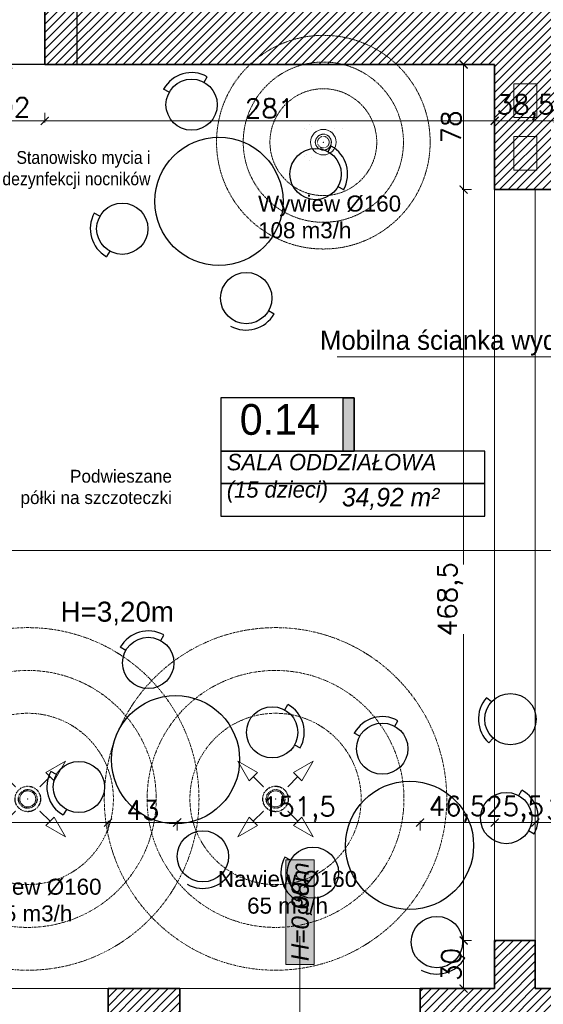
# Model space of a CAD drawing. Header units: millimetres. Extents: x -740 to 33545, y -26688 to 22494.
# Tile 137 of 256: x 10878 to 11205, y 9773 to 10387. Entities that reach past the tile are written whole.
import ezdxf
from ezdxf.lldxf.tags import DXFTag

# ---------------------------------------------------------------- set-up
doc = ezdxf.new("R2010")
doc.units = ezdxf.units.MM
doc.header["$MEASUREMENT"] = 0
for name, pattern in [('CENTERX2', [101.6, 63.5, -12.7, 12.7, -12.7]), ('DASHDOT', [1, 0.5, -0.25, 0, -0.25]), ('DIVIDE2', [0.625, 0.25, -0.125, 0, -0.125, 0, -0.125])]:
    doc.linetypes.add(name, pattern=pattern)
doc.layers.get('Defpoints').update_dxf_attribs({"color": 252})
for name, color, linetype, lineweight in [('## went', 20, 'DIVIDE2', 15), ('_IS_Nawiew', 5, 'Continuous', 20), ('_IS_Wywiew', 1, 'Continuous', 20), ('A_istniejące ściany', 252, 'Continuous', 35), ('A_l.przerywana', 252, 'ICAD_ISO03W100', 9), ('A_opisy', 252, 'Continuous', 15), ('l.przerywana', 252, 'ICAD_ISO03W100', 5), ('l.wypełnien', 252, 'Continuous', 5), ('Nowe_820-G Rysunki Obrazki_Nr_pióra__1', 252, 'Continuous', 13), ('wymiarowanie', 252, 'Continuous', 9)]:
    doc.layers.add(name, color=color, linetype=linetype, lineweight=lineweight)
doc.layers.add('## went NIEWID', color=51, linetype='DASHDOT', lineweight=15, plot=False)
for name, color, linetype in [('_I_EKO_PODKLAD 3', 252, 'Continuous'), ('_IS_EKO_Opis_Wentylacja', 7, 'CENTERX2'), ('NAWIEW', 5, 'Continuous'), ('tabelki opis', 252, 'Continuous'), ('WYWIEW', 252, 'Continuous')]:
    doc.layers.add(name, color=color, linetype=linetype)
doc.styles.add('Arial', font='arial.ttf')
doc.styles.add('ARIALL', font='GOTHIC.TTF', dxfattribs={"height": 40})
doc.styles.add('ROMANS', font='romans')
doc.styles.add('styl2', font='simplex.shx')
doc.styles.add('STYL_AUTOMATYCZNY_6', font='arial.ttf', dxfattribs={"width": 0.9924})
tags = doc.linetypes.add('ICAD_ISO03W100', pattern=[30, 12, -18]).pattern_tags.tags
tags[6:7] = [DXFTag(74, 4), DXFTag(75, 0), DXFTag(340, '0'), DXFTag(46, 1.0), DXFTag(50, 0.0), DXFTag(44, 0.0), DXFTag(45, 0.0)]
tags[4:5] = [DXFTag(74, 4), DXFTag(75, 0), DXFTag(340, '0'), DXFTag(46, 1.0), DXFTag(50, 0.0), DXFTag(44, 0.0), DXFTag(45, 0.0)]
doc.dimstyles.new('Skala 1-50', dxfattribs={"dimtxt": 12, "dimasz": 5, "dimexe": 1, "dimexo": 1, "dimgap": 1.5, "dimtad": 1, "dimdec": 1, "dimrnd": 0.5, "dimtxsty": 'styl2', "dimblk": 'ARCHTICK', "dimcen": 5, "dimadec": 0, "dimazin": 0, "dimtfac": 1, "dimtdec": 1, "dimtmove": 1, "dimatfit": 3, "dimldrblk": 'ARCHTICK', "dimfxl": 0, "dimlwd": -1, "dimlwe": -1, "dimarcsym": 0})

# ---------------------------------------------------------------- blocks, each defined once
blk = doc.blocks.new('_ArchTick')
at = {"color": 0, "linetype": 'ByBlock', "const_width": 0.15}
blk.add_lwpolyline([(-0.5, -0.5), (0.5, 0.5)], dxfattribs=at)
blk = doc.blocks.new('*D526')
at = {"layer": 'Defpoints', "color": 0}
for p in [(11174.51, 10281.34), (11155.14, 9812.76), (11174.51, 9812.76)]:
    blk.add_point(p, dxfattribs=at)
at = {"layer": 'wymiarowanie', "color": 0}
for p, q in [((11160.14, 10281.34), (11154.14, 10281.34)), ((11155.14, 10281.34), (11155.14, 10047.41)), ((11155.14, 9812.76), (11155.14, 10003.94)), ((11160.14, 9812.76), (11154.14, 9812.76))]:
    blk.add_line(p, q, dxfattribs=at)
at = {"layer": 'wymiarowanie', "color": 0, "xscale": 5, "yscale": 5, "zscale": 5}
for p, rotation in [((11155.14, 10281.34), 90), ((11155.14, 9812.76), 270)]:
    blk.add_blockref('_ArchTick', p, dxfattribs=dict(at, rotation=rotation))
at = {"layer": 'wymiarowanie', "color": 0, "insert": (11146.79, 10025.67), "char_height": 12, "attachment_point": 5, "rotation": 90, "style": 'styl2'}
blk.add_mtext('468,5', dxfattribs=at)
blk = doc.blocks.new('*D1186')
at = {"layer": 'Defpoints', "color": 0}
for p in [(11839.15, 10110.74), (10781.66, 10085.81), (11839.15, 10055.97)]:
    blk.add_point(p, dxfattribs=at)
at = {"layer": 'wymiarowanie', "color": 0}
for p, q in [((10781.66, 10060.97), (10781.66, 10054.97)), ((11839.15, 10060.97), (11839.15, 10054.97)), ((10781.66, 10055.97), (11839.15, 10055.97))]:
    blk.add_line(p, q, dxfattribs=at)
at = {"layer": 'wymiarowanie', "color": 0, "xscale": 5, "yscale": 5, "zscale": 5, "rotation": 180}
blk.add_blockref('_ArchTick', (10781.66, 10055.97), dxfattribs=at)
at = {"layer": 'wymiarowanie', "color": 0, "xscale": 5, "yscale": 5, "zscale": 5}
blk.add_blockref('_ArchTick', (11839.15, 10055.97), dxfattribs=at)
at = {"layer": 'wymiarowanie', "color": 0, "insert": (11310.4, 10064.32), "char_height": 12, "attachment_point": 5, "style": 'styl2'}
blk.add_mtext('1057,5', dxfattribs=at)
blk = doc.blocks.new('*D1206')
at = {"layer": 'Defpoints', "color": 0}
for p in [(10905.17, 10402.52), (10870.91, 10359.34), (10892.66, 10359.34)]:
    blk.add_point(p, dxfattribs=at)
at = {"layer": 'wymiarowanie', "color": 0}
for p, q in [((10875.91, 10402.52), (10869.91, 10402.52)), ((10870.91, 10402.52), (10870.91, 10359.34)), ((10875.91, 10359.34), (10869.91, 10359.34))]:
    blk.add_line(p, q, dxfattribs=at)
at = {"layer": 'wymiarowanie', "color": 0, "xscale": 5, "yscale": 5, "zscale": 5}
for p, rotation in [((10870.91, 10402.52), 90), ((10870.91, 10359.34), 270)]:
    blk.add_blockref('_ArchTick', p, dxfattribs=dict(at, rotation=rotation))
at = {"layer": 'wymiarowanie', "color": 0, "insert": (10863.11, 10380.93), "char_height": 12, "attachment_point": 5, "rotation": 90, "style": 'styl2'}
blk.add_mtext('43', dxfattribs=at)
blk = doc.blocks.new('*D2210')
at = {"layer": 'Defpoints', "color": 0}
for p in [(11155.14, 10359.34), (11174.51, 10359.34), (11174.51, 10281.34)]:
    blk.add_point(p, dxfattribs=at)
at = {"layer": 'wymiarowanie', "color": 0}
for p, q in [((11160.14, 10359.34), (11154.14, 10359.34)), ((11155.14, 10281.34), (11155.14, 10359.34)), ((11160.14, 10281.34), (11154.14, 10281.34))]:
    blk.add_line(p, q, dxfattribs=at)
at = {"layer": 'wymiarowanie', "color": 0, "xscale": 5, "yscale": 5, "zscale": 5}
for p, rotation in [((11155.14, 10359.34), 90), ((11155.14, 10281.34), 270)]:
    blk.add_blockref('_ArchTick', p, dxfattribs=dict(at, rotation=rotation))
at = {"layer": 'wymiarowanie', "color": 0, "insert": (11147.34, 10320.34), "char_height": 12, "attachment_point": 5, "rotation": 90, "style": 'styl2'}
blk.add_mtext('78', dxfattribs=at)
blk = doc.blocks.new('*D2211')
at = {"layer": 'Defpoints', "color": 0}
for p in [(11176.88, 9812.76), (11155.14, 9782.76), (11174.51, 9782.76)]:
    blk.add_point(p, dxfattribs=at)
at = {"layer": 'wymiarowanie', "color": 0}
for p, q in [((11160.14, 9812.76), (11154.14, 9812.76)), ((11155.14, 9812.76), (11155.14, 9782.76)), ((11160.14, 9782.76), (11154.14, 9782.76))]:
    blk.add_line(p, q, dxfattribs=at)
at = {"layer": 'wymiarowanie', "color": 0, "xscale": 5, "yscale": 5, "zscale": 5}
for p, rotation in [((11155.14, 9812.76), 90), ((11155.14, 9782.76), 270)]:
    blk.add_blockref('_ArchTick', p, dxfattribs=dict(at, rotation=rotation))
at = {"layer": 'wymiarowanie', "color": 0, "insert": (11147.34, 9797.76), "char_height": 12, "attachment_point": 5, "rotation": 90, "style": 'styl2'}
blk.add_mtext('30', dxfattribs=at)
blk = doc.blocks.new('*D2639')
at = {"layer": 'Defpoints', "color": 0}
for p in [(10791.66, 10359.34), (10893.66, 10359.34), (10893.66, 10324.14)]:
    blk.add_point(p, dxfattribs=at)
at = {"layer": 'wymiarowanie', "color": 0}
for p, q in [((10791.66, 10329.14), (10791.66, 10323.14)), ((10893.66, 10329.14), (10893.66, 10323.14)), ((10791.66, 10324.14), (10893.66, 10324.14))]:
    blk.add_line(p, q, dxfattribs=at)
at = {"layer": 'wymiarowanie', "color": 0, "xscale": 5, "yscale": 5, "zscale": 5, "rotation": 180}
blk.add_blockref('_ArchTick', (10791.66, 10324.14), dxfattribs=at)
at = {"layer": 'wymiarowanie', "color": 0, "xscale": 5, "yscale": 5, "zscale": 5}
blk.add_blockref('_ArchTick', (10893.66, 10324.14), dxfattribs=at)
at = {"layer": 'wymiarowanie', "color": 0, "insert": (10869.26, 10332.62), "char_height": 12, "attachment_point": 5, "style": 'styl2'}
blk.add_mtext('102', dxfattribs=at)
blk = doc.blocks.new('*D2640')
at = {"layer": 'Defpoints', "color": 0}
for p in [(10893.66, 10359.34), (11174.51, 10359.34), (11174.51, 10324.14)]:
    blk.add_point(p, dxfattribs=at)
at = {"layer": 'wymiarowanie', "color": 0}
for p, q in [((10893.66, 10329.14), (10893.66, 10323.14)), ((11174.51, 10329.14), (11174.51, 10323.14)), ((10893.66, 10324.14), (11174.51, 10324.14))]:
    blk.add_line(p, q, dxfattribs=at)
at = {"layer": 'wymiarowanie', "color": 0, "xscale": 5, "yscale": 5, "zscale": 5, "rotation": 180}
blk.add_blockref('_ArchTick', (10893.66, 10324.14), dxfattribs=at)
at = {"layer": 'wymiarowanie', "color": 0, "xscale": 5, "yscale": 5, "zscale": 5}
blk.add_blockref('_ArchTick', (11174.51, 10324.14), dxfattribs=at)
at = {"layer": 'wymiarowanie', "color": 0, "insert": (11034.09, 10331.94), "char_height": 12, "attachment_point": 5, "style": 'styl2'}
blk.add_mtext('281', dxfattribs=at)
blk = doc.blocks.new('*D2641')
at = {"layer": 'Defpoints', "color": 0}
for p in [(11174.51, 10359.34), (11212.91, 10359.34), (11212.91, 10324.14)]:
    blk.add_point(p, dxfattribs=at)
at = {"layer": 'wymiarowanie', "color": 0}
for p, q in [((11174.51, 10329.14), (11174.51, 10323.14)), ((11212.91, 10329.14), (11212.91, 10323.14)), ((11174.51, 10324.14), (11212.91, 10324.14))]:
    blk.add_line(p, q, dxfattribs=at)
at = {"layer": 'wymiarowanie', "color": 0, "xscale": 5, "yscale": 5, "zscale": 5, "rotation": 180}
blk.add_blockref('_ArchTick', (11174.51, 10324.14), dxfattribs=at)
at = {"layer": 'wymiarowanie', "color": 0, "xscale": 5, "yscale": 5, "zscale": 5}
blk.add_blockref('_ArchTick', (11212.91, 10324.14), dxfattribs=at)
at = {"layer": 'wymiarowanie', "color": 0, "insert": (11193.71, 10332.49), "char_height": 12, "attachment_point": 5, "style": 'styl2'}
blk.add_mtext('38,5', dxfattribs=at)
blk = doc.blocks.new('*D2779')
at = {"layer": 'Defpoints', "color": 0}
for p in [(10933.28, 9886.31), (10783.28, 9782.76), (10933.28, 9782.76)]:
    blk.add_point(p, dxfattribs=at)
at = {"layer": 'wymiarowanie', "color": 0}
for p, q in [((10783.28, 9881.31), (10783.28, 9887.31)), ((10783.28, 9886.31), (10933.28, 9886.31)), ((10933.28, 9881.31), (10933.28, 9887.31))]:
    blk.add_line(p, q, dxfattribs=at)
at = {"layer": 'wymiarowanie', "color": 0, "xscale": 5, "yscale": 5, "zscale": 5, "rotation": 180}
blk.add_blockref('_ArchTick', (10783.28, 9886.31), dxfattribs=at)
at = {"layer": 'wymiarowanie', "color": 0, "xscale": 5, "yscale": 5, "zscale": 5}
blk.add_blockref('_ArchTick', (10933.28, 9886.31), dxfattribs=at)
at = {"layer": 'wymiarowanie', "color": 0, "insert": (10858.28, 9894.11), "char_height": 12, "attachment_point": 5, "style": 'styl2'}
blk.add_mtext('150', dxfattribs=at)
blk = doc.blocks.new('*D2780')
at = {"layer": 'Defpoints', "color": 0}
for p in [(11128.02, 9886.31), (10976.39, 9782.76), (11128.02, 9782.76)]:
    blk.add_point(p, dxfattribs=at)
at = {"layer": 'wymiarowanie', "color": 0}
for p, q in [((10976.39, 9881.31), (10976.39, 9887.31)), ((10976.39, 9886.31), (11128.02, 9886.31)), ((11128.02, 9881.31), (11128.02, 9887.31))]:
    blk.add_line(p, q, dxfattribs=at)
at = {"layer": 'wymiarowanie', "color": 0, "xscale": 5, "yscale": 5, "zscale": 5, "rotation": 180}
blk.add_blockref('_ArchTick', (10976.39, 9886.31), dxfattribs=at)
at = {"layer": 'wymiarowanie', "color": 0, "xscale": 5, "yscale": 5, "zscale": 5}
blk.add_blockref('_ArchTick', (11128.02, 9886.31), dxfattribs=at)
at = {"layer": 'wymiarowanie', "color": 0, "insert": (11052.2, 9894.51), "char_height": 12, "attachment_point": 5, "style": 'styl2'}
blk.add_mtext('151,5', dxfattribs=at)
blk = doc.blocks.new('*D2781')
at = {"layer": 'Defpoints', "color": 0}
for p in [(10976.39, 9886.31), (10933.28, 9782.76), (10976.39, 9782.76)]:
    blk.add_point(p, dxfattribs=at)
at = {"layer": 'wymiarowanie', "color": 0}
for p, q in [((10933.28, 9881.31), (10933.28, 9887.31)), ((10933.28, 9886.31), (10976.39, 9886.31)), ((10976.39, 9881.31), (10976.39, 9887.31))]:
    blk.add_line(p, q, dxfattribs=at)
at = {"layer": 'wymiarowanie', "color": 0, "xscale": 5, "yscale": 5, "zscale": 5, "rotation": 180}
blk.add_blockref('_ArchTick', (10933.28, 9886.31), dxfattribs=at)
at = {"layer": 'wymiarowanie', "color": 0, "xscale": 5, "yscale": 5, "zscale": 5}
blk.add_blockref('_ArchTick', (10976.39, 9886.31), dxfattribs=at)
at = {"layer": 'wymiarowanie', "color": 0, "insert": (10954.84, 9894.11), "char_height": 12, "attachment_point": 5, "style": 'styl2'}
blk.add_mtext('43', dxfattribs=at)
blk = doc.blocks.new('*D2782')
at = {"layer": 'Defpoints', "color": 0}
for p in [(11174.51, 9886.31), (11128.02, 9782.76), (11174.51, 9782.76)]:
    blk.add_point(p, dxfattribs=at)
at = {"layer": 'wymiarowanie', "color": 0}
for p, q in [((11128.02, 9881.31), (11128.02, 9887.31)), ((11128.02, 9886.31), (11174.51, 9886.31)), ((11174.51, 9881.31), (11174.51, 9887.31))]:
    blk.add_line(p, q, dxfattribs=at)
at = {"layer": 'wymiarowanie', "color": 0, "xscale": 5, "yscale": 5, "zscale": 5, "rotation": 180}
blk.add_blockref('_ArchTick', (11128.02, 9886.31), dxfattribs=at)
at = {"layer": 'wymiarowanie', "color": 0, "xscale": 5, "yscale": 5, "zscale": 5}
blk.add_blockref('_ArchTick', (11174.51, 9886.31), dxfattribs=at)
at = {"layer": 'wymiarowanie', "color": 0, "insert": (11151.26, 9894.66), "char_height": 12, "attachment_point": 5, "style": 'styl2'}
blk.add_mtext('46,5', dxfattribs=at)
blk = doc.blocks.new('*D2783')
at = {"layer": 'Defpoints', "color": 0}
for p in [(11199.91, 9886.31), (11199.91, 9812.76), (11174.51, 9782.76)]:
    blk.add_point(p, dxfattribs=at)
at = {"layer": 'wymiarowanie', "color": 0}
for p, q in [((11174.51, 9881.31), (11174.51, 9887.31)), ((11174.51, 9886.31), (11199.91, 9886.31)), ((11199.91, 9881.31), (11199.91, 9887.31))]:
    blk.add_line(p, q, dxfattribs=at)
at = {"layer": 'wymiarowanie', "color": 0, "xscale": 5, "yscale": 5, "zscale": 5, "rotation": 180}
blk.add_blockref('_ArchTick', (11174.51, 9886.31), dxfattribs=at)
at = {"layer": 'wymiarowanie', "color": 0, "xscale": 5, "yscale": 5, "zscale": 5}
blk.add_blockref('_ArchTick', (11199.91, 9886.31), dxfattribs=at)
at = {"layer": 'wymiarowanie', "color": 0, "insert": (11187.21, 9894.66), "char_height": 12, "attachment_point": 5, "style": 'styl2'}
blk.add_mtext('25,5', dxfattribs=at)
blk = doc.blocks.new('*D2784')
at = {"layer": 'Defpoints', "color": 0}
for p in [(11234.13, 9886.31), (11199.91, 9812.76), (11234.13, 9782.76)]:
    blk.add_point(p, dxfattribs=at)
at = {"layer": 'wymiarowanie', "color": 0}
for p, q in [((11199.91, 9881.31), (11199.91, 9887.31)), ((11199.91, 9886.31), (11234.13, 9886.31)), ((11234.13, 9881.31), (11234.13, 9887.31))]:
    blk.add_line(p, q, dxfattribs=at)
at = {"layer": 'wymiarowanie', "color": 0, "xscale": 5, "yscale": 5, "zscale": 5, "rotation": 180}
blk.add_blockref('_ArchTick', (11199.91, 9886.31), dxfattribs=at)
at = {"layer": 'wymiarowanie', "color": 0, "xscale": 5, "yscale": 5, "zscale": 5}
blk.add_blockref('_ArchTick', (11234.13, 9886.31), dxfattribs=at)
at = {"layer": 'wymiarowanie', "color": 0, "insert": (11217.02, 9894.11), "char_height": 12, "attachment_point": 5, "style": 'styl2'}
blk.add_mtext('34', dxfattribs=at)
blk = doc.blocks.new('FILL_245')
at = {"color": 1, "linetype": 'Continuous', "const_width": 0.018}
blk.add_lwpolyline([(-42321.1, 289.4), (-42313.9, 301.9), (-42308.6, 296.6)], close=True, dxfattribs=at)
blk = doc.blocks.new('FILL_244')
at = {"color": 1, "linetype": 'Continuous', "const_width": 0.018}
blk.add_lwpolyline([(-42321.1, 274.2), (-42308.6, 267), (-42313.9, 261.7)], close=True, dxfattribs=at)
blk = doc.blocks.new('FILL_246')
at = {"color": 1, "linetype": 'Continuous', "const_width": 0.018}
blk.add_lwpolyline([(-42336.3, 274.2), (-42348.8, 267), (-42343.5, 261.7)], close=True, dxfattribs=at)
blk = doc.blocks.new('FILL_243')
at = {"color": 1, "linetype": 'Continuous', "const_width": 0.018}
blk.add_lwpolyline([(-42336.3, 289.4), (-42343.5, 301.9), (-42348.8, 296.6)], close=True, dxfattribs=at)
blk = doc.blocks.new('A$C06D629D9')
blk.add_point((0, 0))
at = {"color": 3}
blk.add_point((0, 0), dxfattribs=at)
at = {"layer": 'NAWIEW', "color": 1, "linetype": 'Continuous', "const_width": 0.018}
for points in [[(-23.9, 23.9), (-17.5, 17.5)], [(23.9, 23.9), (17.5, 17.5)], [(-14.8, 20.1), (-20.1, 14.8)], [(-14.8, 20.1), (-20.1, 14.8)], [(-20.1, 14.8), (-7.6, 7.6)], [(-7.6, 7.6), (-14.8, 20.1)], [(-7.6, 7.6), (-14.8, 20.1)], [(7.6, 7.6), (14.8, 20.1)], [(7.6, 7.6), (14.8, 20.1)], [(20.1, 14.8), (7.6, 7.6)], [(14.8, 20.1), (20.1, 14.8)], [(14.8, 20.1), (20.1, 14.8)], [(-7.6, -7.6), (-20.1, -14.8)], [(-7.6, -7.6), (-20.1, -14.8)], [(-14.8, -20.1), (-7.6, -7.6)], [(7.6, -7.6), (20.1, -14.8)], [(7.6, -7.6), (20.1, -14.8)], [(14.8, -20.1), (7.6, -7.6)], [(-23.9, -23.9), (-17.5, -17.5)], [(-20.1, -14.8), (-14.8, -20.1)], [(-20.1, -14.8), (-14.8, -20.1)], [(20.1, -14.8), (14.8, -20.1)], [(20.1, -14.8), (14.8, -20.1)], [(23.9, -23.9), (17.5, -17.5)]]:
    blk.add_lwpolyline(points, dxfattribs=at)
at = {"layer": 'WYWIEW', "color": 10, "linetype": 'Continuous', "const_width": 0.018}
for points in [[(-7.6, 7.6), (-7.6, 7.6)], [(7.6, 7.6), (7.6, 7.6)], [(-7.6, -7.6), (-7.6, -7.6)], [(7.6, -7.6), (7.6, -7.6)]]:
    blk.add_lwpolyline(points, dxfattribs=at)
at = {"layer": 'NAWIEW', "extrusion": (0, 0, -1), "zscale": -1}
for name in ['FILL_245', 'FILL_243', 'FILL_244', 'FILL_246']:
    blk.add_blockref(name, (42328.7, -281.8), dxfattribs=at)
blk = doc.blocks.new('heether5')
at = {"layer": '## went', "color": 1}
for radius in [7.45, 5.44]:
    blk.add_circle((341463.05, 163171.59), radius, dxfattribs=at)
at = {"layer": '## went NIEWID'}
for radius in [100, 75, 50]:
    blk.add_circle((341463.05, 163171.59), radius, dxfattribs=at)
at = {"layer": '## went', "xscale": 0.9144000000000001, "yscale": 0.9144000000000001, "zscale": 0.9144000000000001}
blk.add_blockref('A$C06D629D9', (341463.05, 163171.59), dxfattribs=at)
blk = doc.blocks.new('erdrrer')
at = {"layer": '## went', "color": 5, "linetype": 'Continuous', "lineweight": 15}
for p, q in [((341343.16, 163325.05), (341331.68, 163331.67)), ((341331.68, 163331.67), (341338.31, 163320.2)), ((341331.68, 163331.67), (341338.31, 163320.2)), ((341364.32, 163325.05), (341375.8, 163331.67)), ((341375.8, 163331.67), (341369.17, 163320.2)), ((341375.8, 163331.67), (341369.17, 163320.2)), ((341338.31, 163320.2), (341343.16, 163325.05)), ((341338.31, 163320.2), (341343.16, 163325.05)), ((341346.65, 163316.7), (341340.73, 163322.62)), ((341360.83, 163316.7), (341366.75, 163322.62)), ((341369.17, 163320.2), (341364.32, 163325.05)), ((341369.17, 163320.2), (341364.32, 163325.05)), ((341346.82, 163316.53), (341346.82, 163316.53)), ((341346.65, 163302.53), (341340.73, 163296.61)), ((341346.82, 163302.7), (341346.82, 163302.7)), ((341360.66, 163302.7), (341360.66, 163302.7)), ((341360.83, 163302.53), (341366.75, 163296.61)), ((341338.31, 163299.03), (341331.68, 163287.56)), ((341343.16, 163294.18), (341338.31, 163299.03)), ((341343.16, 163294.18), (341338.31, 163299.03)), ((341364.32, 163294.18), (341369.17, 163299.03)), ((341364.32, 163294.18), (341369.17, 163299.03)), ((341369.17, 163299.03), (341375.8, 163287.56)), ((341331.68, 163287.56), (341343.16, 163294.18)), ((341331.68, 163287.56), (341343.16, 163294.18)), ((341375.8, 163287.56), (341364.32, 163294.18)), ((341375.8, 163287.56), (341364.32, 163294.18))]:
    blk.add_line(p, q, dxfattribs=at)
at = {"layer": '## went', "color": 5, "linetype": 'Continuous', "const_width": 0.0165}
for points in [[(341331.68, 163331.67), (341338.31, 163320.2), (341343.16, 163325.05)], [(341375.8, 163331.67), (341369.17, 163320.2), (341364.32, 163325.05)], [(341331.68, 163287.56), (341343.16, 163294.18), (341338.31, 163299.03)], [(341375.8, 163287.56), (341364.32, 163294.18), (341369.17, 163299.03)]]:
    blk.add_lwpolyline(points, close=True, dxfattribs=at)
at = {"layer": '## went', "color": 5, "lineweight": 30}
for radius in [7.45, 5.44]:
    blk.add_circle((341353.74, 163309.62), radius, dxfattribs=at)
at = {"layer": '## went', "color": 5, "lineweight": 15}
blk.add_point((341353.74, 163309.62), dxfattribs=at)
blk.add_point((341353.74, 163309.62), dxfattribs=at)
at = {"layer": '## went NIEWID'}
for radius in [100, 75, 50]:
    blk.add_circle((341353.74, 163309.62), radius, dxfattribs=at)

msp = doc.modelspace()

# ---------------------------------------------------------------- hatches: boundary and pattern name
at = {"layer": 'A_opisy', "ltscale": 0.3}
msp.add_hatch(color=256, dxfattribs=at).paths.add_polyline_path([(11044.25, 9797.7), (11044.25, 9863.16), (11061.78, 9863.16), (11061.78, 9797.7)])
msp.add_hatch(color=256, dxfattribs=at).paths.add_polyline_path([(11044.25, 9797.7), (11044.25, 9863.16), (11061.78, 9863.16), (11061.78, 9797.7)])
msp.add_hatch(color=256, dxfattribs=at).paths.add_polyline_path([(11044.25, 9797.7), (11044.25, 9863.16), (11061.78, 9863.16), (11061.78, 9797.7)])
msp.add_hatch(color=256, dxfattribs=at).paths.add_polyline_path([(11044.25, 9797.7), (11044.25, 9863.16), (11061.78, 9863.16), (11061.78, 9797.7)])
at = {"layer": 'l.wypełnien'}
h = msp.add_hatch(dxfattribs=at)
h.set_pattern_fill('ANSI31', color=256, scale=30, style=0)
h.paths.add_polyline_path([(10913.66, 10402.52), (10997.39, 10402.52), (11117.42, 10402.52), (11176.61, 10402.52), (11176.61, 10401.46), (11164.43, 10401.46), (11164.43, 10399.14), (11180.1, 10399.14), (11180.1, 10402.52), (11291.35, 10402.52), (11291.35, 10359.34), (11212.91, 10359.34), (11212.91, 10281.34), (11174.51, 10281.34), (11174.51, 10359.34), (11117.42, 10359.34), (10913.66, 10359.34)])
h.paths.add_polyline_path([(11186.51, 10326.34), (11186.51, 10347.34), (11200.91, 10347.34), (11200.91, 10326.34)], flags=16)
h.paths.add_polyline_path([(11186.51, 10326.34), (11186.51, 10347.34), (11200.91, 10347.34), (11200.91, 10326.34)], flags=0)
h.paths.add_polyline_path([(11186.51, 10293.34), (11186.51, 10314.34), (11200.91, 10314.34), (11200.91, 10293.34)], flags=16)
h.paths.add_polyline_path([(11186.51, 10293.34), (11186.51, 10314.34), (11200.91, 10314.34), (11200.91, 10293.34)], flags=0)
h.paths.add_polyline_path([(11234.13, 9739.58), (11234.13, 9782.76), (11199.91, 9782.76), (11199.91, 9812.76), (11174.51, 9812.76), (11174.51, 9782.76), (11128.02, 9782.76), (11128.02, 9739.58)])
h.paths.add_polyline_path([(10477.77, 9782.76), (10504.8, 9782.76), (10504.8, 9762.76), (10529.35, 9762.99), (10529.35, 9782.76), (10587.7, 9782.76), (10587.7, 9739.58), (10477.77, 9739.58)])
h.paths.add_polyline_path([(10783.28, 9739.58), (10783.28, 9782.76), (10737.7, 9782.76), (10737.7, 9739.58)])
h.paths.add_polyline_path([(10978.02, 9739.58), (10978.02, 9782.76), (10933.28, 9782.76), (10933.28, 9739.58)])
h.paths.add_polyline_path([(10769.66, 10359.34), (10771.66, 10359.34), (10771.66, 10402.52), (10736.26, 10402.52), (10736.26, 10359.34)])
h.paths.add_polyline_path([(10457.77, 9739.58), (10457.77, 9782.76), (10477.77, 9782.76), (10477.77, 9739.58), (10470.93, 9739.58)])
h.paths.add_polyline_path([(10771.66, 10359.34), (10771.66, 10402.52), (10791.66, 10402.52), (10791.66, 10359.34)])
h.paths.add_polyline_path([(10913.66, 10359.34), (10913.66, 10402.52), (10893.66, 10402.52), (10893.66, 10359.34)])
h.paths.add_polyline_path([(10504.8, 9762.76), (10504.8, 9782.76), (10529.35, 9782.76), (10529.35, 9762.99)])
at = {"layer": 'tabelki opis'}
msp.add_hatch(color=256, dxfattribs=at).paths.add_polyline_path([(11086.85, 10118.13), (11086.85, 10151.4), (11079.89, 10151.4), (11079.89, 10118.13)])

# ---------------------------------------------------------------- linework, layer by layer
at = {"layer": '_I_EKO_PODKLAD 3', "ltscale": 500}
for p, q in [((10993.19, 10348.21), (10995.14, 10351.7)), ((10993.19, 10348.21), (10995.14, 10351.7)), ((10971.41, 10342.05), (10967.92, 10344.01)), ((10971.41, 10342.05), (10967.92, 10344.01)), ((11070.57, 10304.93), (11072.52, 10308.42)), ((11070.57, 10304.93), (11072.52, 10308.42)), ((11076.72, 10283.16), (11080.21, 10281.21)), ((11076.72, 10283.16), (11080.21, 10281.21)), ((10928.14, 10264.67), (10924.65, 10266.62)), ((10928.14, 10264.67), (10924.65, 10266.62)), ((10934.29, 10242.9), (10932.34, 10239.41)), ((10934.29, 10242.9), (10932.34, 10239.41)), ((11033.45, 10205.78), (11036.94, 10203.82)), ((11033.45, 10205.78), (11036.94, 10203.82)), ((10966.11, 9999.85), (10968.06, 10003.34)), ((10966.11, 9999.85), (10968.06, 10003.34)), ((10944.34, 9993.7), (10940.84, 9995.65)), ((10944.34, 9993.7), (10940.84, 9995.65)), ((11043.49, 9956.58), (11045.44, 9960.07)), ((11043.49, 9956.58), (11045.44, 9960.07)), ((11172.49, 9961.54), (11169.51, 9964.22)), ((11172.49, 9961.54), (11169.51, 9964.22)), ((11112.17, 9946.38), (11114.12, 9949.87)), ((11112.17, 9946.38), (11114.12, 9949.87)), ((11090.4, 9940.23), (11086.91, 9942.18)), ((11090.4, 9940.23), (11086.91, 9942.18)), ((11049.64, 9934.8), (11053.14, 9932.85)), ((11049.64, 9934.8), (11053.14, 9932.85)), ((11173.65, 9938.94), (11170.97, 9935.97)), ((11173.65, 9938.94), (11170.97, 9935.97)), ((10901.06, 9916.32), (10897.57, 9918.27)), ((10901.06, 9916.32), (10897.57, 9918.27)), ((11189.55, 9903.11), (11191.5, 9906.6)), ((11189.55, 9903.11), (11191.5, 9906.6)), ((10907.21, 9894.54), (10905.26, 9891.05)), ((10907.21, 9894.54), (10905.26, 9891.05)), ((11195.71, 9881.33), (11199.2, 9879.38)), ((11195.71, 9881.33), (11199.2, 9879.38)), ((11047.12, 9862.85), (11043.63, 9864.8)), ((11047.12, 9862.85), (11043.63, 9864.8)), ((11053.28, 9841.07), (11051.32, 9837.58)), ((11053.28, 9841.07), (11051.32, 9837.58)), ((11152.43, 9803.95), (11155.92, 9802)), ((11152.43, 9803.95), (11155.92, 9802))]:
    msp.add_line(p, q, dxfattribs=at)
at = {"layer": '_I_EKO_PODKLAD 3', "color": 252, "ltscale": 500}
for p, q in [((10993.19, 10348.21), (10995.14, 10351.7)), ((10993.19, 10348.21), (10995.14, 10351.7)), ((10971.41, 10342.05), (10967.92, 10344.01)), ((10971.41, 10342.05), (10967.92, 10344.01)), ((11070.57, 10304.93), (11072.52, 10308.42)), ((11070.57, 10304.93), (11072.52, 10308.42)), ((11076.72, 10283.16), (11080.21, 10281.21)), ((11076.72, 10283.16), (11080.21, 10281.21)), ((10928.14, 10264.67), (10924.65, 10266.62)), ((10928.14, 10264.67), (10924.65, 10266.62)), ((10934.29, 10242.9), (10932.34, 10239.41)), ((10934.29, 10242.9), (10932.34, 10239.41)), ((11033.45, 10205.78), (11036.94, 10203.82)), ((11033.45, 10205.78), (11036.94, 10203.82)), ((10966.11, 9999.85), (10968.06, 10003.34)), ((10966.11, 9999.85), (10968.06, 10003.34)), ((10944.34, 9993.7), (10940.84, 9995.65)), ((10944.34, 9993.7), (10940.84, 9995.65)), ((11043.49, 9956.58), (11045.44, 9960.07)), ((11043.49, 9956.58), (11045.44, 9960.07)), ((11172.49, 9961.54), (11169.51, 9964.22)), ((11172.49, 9961.54), (11169.51, 9964.22)), ((11112.17, 9946.38), (11114.12, 9949.87)), ((11112.17, 9946.38), (11114.12, 9949.87)), ((11090.4, 9940.23), (11086.91, 9942.18)), ((11090.4, 9940.23), (11086.91, 9942.18)), ((11049.64, 9934.8), (11053.14, 9932.85)), ((11049.64, 9934.8), (11053.14, 9932.85)), ((11173.65, 9938.94), (11170.97, 9935.97)), ((11173.65, 9938.94), (11170.97, 9935.97)), ((10901.06, 9916.32), (10897.57, 9918.27)), ((10901.06, 9916.32), (10897.57, 9918.27)), ((11189.55, 9903.11), (11191.5, 9906.6)), ((11189.55, 9903.11), (11191.5, 9906.6)), ((10907.21, 9894.54), (10905.26, 9891.05)), ((10907.21, 9894.54), (10905.26, 9891.05)), ((11195.71, 9881.33), (11199.2, 9879.38)), ((11195.71, 9881.33), (11199.2, 9879.38)), ((11047.12, 9862.85), (11043.63, 9864.8)), ((11047.12, 9862.85), (11043.63, 9864.8)), ((11053.28, 9841.07), (11051.32, 9837.58)), ((11053.28, 9841.07), (11051.32, 9837.58)), ((11152.43, 9803.95), (11155.92, 9802)), ((11152.43, 9803.95), (11155.92, 9802))]:
    msp.add_line(p, q, dxfattribs=at)
at = {"layer": '_I_EKO_PODKLAD 3', "ltscale": 500}
for centre, radius in [((10985.38, 10334.24), 16), ((10985.38, 10334.24), 16), ((11002.43, 10273.91), 40), ((11002.43, 10273.91), 40), ((11062.76, 10290.97), 16), ((11062.76, 10290.97), 16), ((10942.1, 10256.86), 16), ((10942.1, 10256.86), 16), ((11019.48, 10213.59), 16), ((11019.48, 10213.59), 16), ((10958.3, 9985.89), 16), ((10958.3, 9985.89), 16), ((10975.35, 9925.56), 40), ((10975.35, 9925.56), 40), ((11184.37, 9950.82), 16), ((11184.37, 9950.82), 16), ((11035.68, 9942.61), 16), ((11035.68, 9942.61), 16), ((11104.36, 9932.42), 16), ((11104.36, 9932.42), 16), ((10915.02, 9908.51), 16), ((10915.02, 9908.51), 16), ((11121.41, 9872.09), 40), ((11121.41, 9872.09), 40), ((11181.74, 9889.14), 16), ((11181.74, 9889.14), 16), ((10992.41, 9865.23), 16), ((10992.41, 9865.23), 16), ((11061.09, 9855.04), 16), ((11061.09, 9855.04), 16), ((11138.47, 9811.76), 16), ((11138.47, 9811.76), 16)]:
    msp.add_circle(centre, radius, dxfattribs=at)
at = {"layer": '_I_EKO_PODKLAD 3', "color": 252, "ltscale": 500}
for centre, radius in [((10985.38, 10334.24), 16), ((10985.38, 10334.24), 16), ((11002.43, 10273.91), 40), ((11002.43, 10273.91), 40), ((11062.76, 10290.97), 16), ((11062.76, 10290.97), 16), ((10942.1, 10256.86), 16), ((10942.1, 10256.86), 16), ((11019.48, 10213.59), 16), ((11019.48, 10213.59), 16), ((10958.3, 9985.89), 16), ((10958.3, 9985.89), 16), ((10975.35, 9925.56), 40), ((10975.35, 9925.56), 40), ((11184.37, 9950.82), 16), ((11184.37, 9950.82), 16), ((11035.68, 9942.61), 16), ((11035.68, 9942.61), 16), ((11104.36, 9932.42), 16), ((11104.36, 9932.42), 16), ((10915.02, 9908.51), 16), ((10915.02, 9908.51), 16), ((11121.41, 9872.09), 40), ((11121.41, 9872.09), 40), ((11181.74, 9889.14), 16), ((11181.74, 9889.14), 16), ((10992.41, 9865.23), 16), ((10992.41, 9865.23), 16), ((11061.09, 9855.04), 16), ((11061.09, 9855.04), 16), ((11138.47, 9811.76), 16), ((11138.47, 9811.76), 16)]:
    msp.add_circle(centre, radius, dxfattribs=at)
at = {"layer": '_I_EKO_PODKLAD 3', "ltscale": 500}
for centre, start, end in [((10985.38, 10334.24), 60.78375, 150.78375), ((10985.38, 10334.24), 60.78375, 150.78375), ((11062.76, 10290.97), 330.78375, 60.78375), ((11062.76, 10290.97), 330.78375, 60.78375), ((10942.1, 10256.86), 150.78375, 240.78375), ((10942.1, 10256.86), 150.78375, 240.78375), ((11019.48, 10213.59), 240.78375, 330.78375), ((11019.48, 10213.59), 240.78375, 330.78375), ((10958.3, 9985.89), 60.78375, 150.78375), ((10958.3, 9985.89), 60.78375, 150.78375), ((11035.68, 9942.61), 330.78375, 60.78375), ((11035.68, 9942.61), 330.78375, 60.78375), ((11184.37, 9950.82), 137.95505, 227.95505), ((11184.37, 9950.82), 137.95505, 227.95505), ((11104.36, 9932.42), 60.78375, 150.78375), ((11104.36, 9932.42), 60.78375, 150.78375), ((10915.02, 9908.51), 150.78375, 240.78375), ((10915.02, 9908.51), 150.78375, 240.78375), ((11181.74, 9889.14), 330.78375, 60.78375), ((11181.74, 9889.14), 330.78375, 60.78375), ((11061.09, 9855.04), 150.78375, 240.78375), ((11061.09, 9855.04), 150.78375, 240.78375), ((10992.41, 9865.23), 240.78375, 330.78375), ((10992.41, 9865.23), 240.78375, 330.78375), ((11138.47, 9811.76), 240.78375, 330.78375), ((11138.47, 9811.76), 240.78375, 330.78375)]:
    msp.add_arc(centre, 20, start, end, dxfattribs=at)
at = {"layer": '_I_EKO_PODKLAD 3', "color": 252, "ltscale": 500}
for centre, start, end in [((10985.38, 10334.24), 60.78375, 150.78375), ((10985.38, 10334.24), 60.78375, 150.78375), ((11062.76, 10290.97), 330.78375, 60.78375), ((11062.76, 10290.97), 330.78375, 60.78375), ((10942.1, 10256.86), 150.78375, 240.78375), ((10942.1, 10256.86), 150.78375, 240.78375), ((11019.48, 10213.59), 240.78375, 330.78375), ((11019.48, 10213.59), 240.78375, 330.78375), ((10958.3, 9985.89), 60.78375, 150.78375), ((10958.3, 9985.89), 60.78375, 150.78375), ((11035.68, 9942.61), 330.78375, 60.78375), ((11035.68, 9942.61), 330.78375, 60.78375), ((11184.37, 9950.82), 137.95505, 227.95505), ((11184.37, 9950.82), 137.95505, 227.95505), ((11104.36, 9932.42), 60.78375, 150.78375), ((11104.36, 9932.42), 60.78375, 150.78375), ((10915.02, 9908.51), 150.78375, 240.78375), ((10915.02, 9908.51), 150.78375, 240.78375), ((11181.74, 9889.14), 330.78375, 60.78375), ((11181.74, 9889.14), 330.78375, 60.78375), ((11061.09, 9855.04), 150.78375, 240.78375), ((11061.09, 9855.04), 150.78375, 240.78375), ((10992.41, 9865.23), 240.78375, 330.78375), ((10992.41, 9865.23), 240.78375, 330.78375), ((11138.47, 9811.76), 240.78375, 330.78375), ((11138.47, 9811.76), 240.78375, 330.78375)]:
    msp.add_arc(centre, 20, start, end, dxfattribs=at)
at = {"layer": '_IS_Nawiew'}
for centre in [(10883.11, 9901.06), (11037.75, 9901.06)]:
    msp.add_circle(centre, 5, dxfattribs=at)
at = {"layer": '_IS_Wywiew'}
for radius in [8, 5]:
    msp.add_circle((11067.59, 10310.84), radius, dxfattribs=at)
at = {"layer": 'A_istniejące ściany'}
msp.add_line((10893.66, 10359.34), (10893.66, 10402.52), dxfattribs=at)
at = {"layer": 'A_istniejące ściany', "ltscale": 15}
for p in [(11174.51, 10359.34), (11212.91, 10281.34)]:
    msp.add_line(p, (11174.51, 10281.34), dxfattribs=at)
at = {"layer": 'A_istniejące ściany', "ltscale": 0.3}
msp.add_lwpolyline([(10893.66, 10359.34), (10893.66, 10371.34)], dxfattribs=at)
at = {"layer": 'A_istniejące ściany'}
for points in [[(10893.66, 10359.34), (11117.42, 10359.34)], [(11117.42, 10359.34), (11174.51, 10359.34)], [(11199.91, 9782.76), (11199.91, 9812.76), (11174.51, 9812.76), (11174.51, 9782.76)], [(10978.02, 9782.76), (10933.28, 9782.76)], [(10933.28, 9782.76), (10933.28, 9739.58)], [(10978.02, 9739.58), (10978.02, 9782.76)], [(11174.51, 9782.76), (11128.02, 9782.76)], [(11128.02, 9782.76), (11128.02, 9739.58)], [(11234.13, 9782.76), (11199.91, 9782.76)]]:
    msp.add_lwpolyline(points, dxfattribs=at)
at = {"layer": 'A_l.przerywana', "lineweight": 30, "ltscale": 0.3}
msp.add_lwpolyline([(10771.66, 10402.52), (10913.66, 10402.52), (10913.66, 10359.34), (10771.66, 10359.34)], close=True, dxfattribs=at)
at = {"layer": 'A_l.przerywana', "ltscale": 0.3}
msp.add_lwpolyline([(11199.91, 9812.76), (11174.51, 9812.76), (11174.51, 10281.34), (11199.91, 10281.34)], close=True, dxfattribs=at)
at = {"layer": 'A_opisy'}
msp.add_line((11053.02, 9681.91), (11053.02, 9815.38), dxfattribs=at)
at = {"layer": 'A_opisy', "ltscale": 0.3}
msp.add_lwpolyline([(11044.25, 9797.7), (11044.25, 9863.16), (11061.78, 9863.16), (11061.78, 9797.7)], close=True, dxfattribs=at)
msp.add_lwpolyline([(11044.25, 9797.7), (11044.25, 9863.16), (11061.78, 9863.16), (11061.78, 9797.7)], close=True, dxfattribs=at)
msp.add_lwpolyline([(11044.25, 9797.7), (11044.25, 9863.16), (11061.78, 9863.16), (11061.78, 9797.7)], close=True, dxfattribs=at)
msp.add_lwpolyline([(11044.25, 9797.7), (11044.25, 9863.16), (11061.78, 9863.16), (11061.78, 9797.7)], close=True, dxfattribs=at)
at = {"layer": 'l.przerywana', "ltscale": 0.3}
for p, q in [((11200.91, 10326.34), (11186.51, 10326.34)), ((11200.91, 10314.34), (11186.51, 10314.34))]:
    msp.add_line(p, q, dxfattribs=at)
for points in [[(11186.51, 10326.34), (11186.51, 10347.34), (11200.91, 10347.34), (11200.91, 10326.34)], [(11200.91, 10314.34), (11200.91, 10293.34), (11186.51, 10293.34), (11186.51, 10314.34)]]:
    msp.add_lwpolyline(points, dxfattribs=at)
at = {"layer": 'Nowe_820-G Rysunki Obrazki_Nr_pióra__1', "linetype": 'Continuous', "lineweight": 13}
for points in [[(11174.51, 9917.38), (11174.51, 9907.22)], [(11199.91, 9917.38), (11199.91, 9907.22)], [(10737.7, 9782.76), (10934.91, 9782.76)], [(10976.39, 9782.76), (11129.64, 9782.76)]]:
    msp.add_lwpolyline(points, dxfattribs=at)
at = {"layer": 'tabelki opis'}
for points in [[(11086.85, 10151.4), (11003.69, 10151.4), (11003.69, 10118.13), (11086.85, 10118.13), (11086.85, 10151.4)], [(11003.69, 10097.86), (11168.42, 10097.86), (11168.42, 10118.13), (11003.69, 10118.13), (11003.69, 10097.86)], [(11003.69, 10077.58), (11168.42, 10077.58), (11168.42, 10097.86), (11003.69, 10097.86), (11003.69, 10077.58)]]:
    msp.add_lwpolyline(points, dxfattribs=at)
msp.add_lwpolyline([(11086.85, 10118.13), (11079.89, 10118.13), (11079.89, 10151.4), (11086.85, 10151.4)], close=True, dxfattribs=at)
at = {"layer": 'wymiarowanie'}
msp.add_line((11076.23, 10176.95), (11393.83, 10176.95), dxfattribs=at)

# ---------------------------------------------------------------- block references
at = {"layer": '_IS_Nawiew', "xscale": 1.0688, "yscale": 1.0688, "zscale": 1.0688}
for p in [(-353955.77, -164644.26), (-353801.13, -164644.26)]:
    msp.add_blockref('erdrrer', p, dxfattribs=at)
at = {"layer": '_IS_Wywiew', "xscale": 0.6666664, "yscale": 0.6666664, "zscale": 0.6666664}
msp.add_blockref('heether5', (-216574.35, -98470.17), dxfattribs=at)

# ---------------------------------------------------------------- texts
at = {"layer": '_IS_EKO_Opis_Wentylacja', "char_height": 10, "width": 108.1234, "style": 'Arial'}
for s, insert, attachment_point in [('Wywiew %%C160 \\P108 m3/h', (11026.85, 10277.55), 1), ('Nawiew %%C160 \\P65 m3/h', (11045.24, 9842.74), 5), ('Nawiew %%C160 \\P65 m3/h', (10885.66, 9837.89), 5)]:
    msp.add_mtext(s, dxfattribs=dict(at, insert=insert, attachment_point=attachment_point))
at = {"layer": 'A_opisy', "ltscale": 0.3, "char_height": 10.8, "width": 109.7533, "attachment_point": 1, "rotation": 90, "style": 'ARIALL'}
for s, insert in [('\\pi43.41246;{\\fArial|b0|i1|c238|p34;153}\\P\\pi43.29366;{\\fArial|b0|i1|c238|p34;175}', (11037.92, 9636.58)), ('{\\fArial|b0|i1|c238|p34;H=0,00m}', (11047.7, 9799.82)), ('{\\fArial|b0|i1|c238|p34;H=0,98m}', (11047.7, 9799.82))]:
    msp.add_mtext(s, dxfattribs=dict(at, insert=insert))
at = {"layer": 'Nowe_820-G Rysunki Obrazki_Nr_pióra__1', "linetype": 'Continuous', "lineweight": 13, "insert": (10903.58, 10009.33), "char_height": 12.5, "attachment_point": 7, "style": 'STYL_AUTOMATYCZNY_6'}
msp.add_mtext('\\A1;{\\pql;\\fArial|b0|i0|c238|p0;\\W0.992400;H=3,20m}', dxfattribs=at)
at = {"layer": 'tabelki opis', "attachment_point": 1}
for s, insert, char_height, width in [('{\\fCentury Gothic|b0|i0|c238|p34;0.14}', (11015.42, 10147.44), 19.2, 56.7), ('{\\fCentury Gothic|b0|i1|c238|p34;SALA ODDZIAŁOWA}\\P{\\fCentury Gothic|b0|i1|c238|p34;(15 dzieci)}', (11007.33, 10116.35), 10.24, 164.736), ('{\\fCentury Gothic|b0|i1|c238|p34;34,92 m²}', (11079.19, 10095.1), 11.52, 68.7387)]:
    msp.add_mtext(s, dxfattribs=dict(at, insert=insert, char_height=char_height, width=width))
at = {"layer": 'wymiarowanie', "linetype": 'Continuous', "width": 327.6277, "attachment_point": 3, "style": 'ROMANS'}
for s, insert, char_height in [('\\pi115.27209;{\\Fsimplex8;\\T0.75000;}\\P{\\fCentury Gothic|b0|i0|c238|p0;\\H0.57143x;Stanowisko mycia i }\\P{\\fCentury Gothic|b0|i0|c238|p0;\\H0.57143x;dezynfekcji nocników}', (10959.7, 10328.65), 14), ('{\\fCentury Gothic|b0|i0|c238|p0;Mobilna ścianka wydzielająca strefę }{\\fCentury Gothic|b0|i0|c238|p0;wypoczynku}\\P{\\fCentury Gothic|b0|i0|c238|p0; }', (11412.45, 10193.3), 12), ('\\pi104.31218;{\\Fsimplex8;\\T0.75000;}\\P{\\fCentury Gothic|b0|i0|c238|p0;\\H0.57143x;Podwieszane}\\P{\\fCentury Gothic|b0|i0|c238|p0;\\H0.57143x;półki na szczoteczki}', (10973.1, 10129.74), 14)]:
    msp.add_mtext(s, dxfattribs=dict(at, insert=insert, char_height=char_height))
at = {"layer": 'wymiarowanie', "char_height": 12, "width": 621.5287, "attachment_point": 1}
for s, insert in [('\\pi452.88074;{\\fCentury Gothic|b0|i0|c238|p34;Parapety zewnętrzne}\\P\\pi223.76474;{\\fCentury Gothic|b0|i0|c238|p34; z blachy stalowej powlekanej w kolorze RAL 7016}', (5416.61, 10228.95)), ('\\pi463.76474;{\\fCentury Gothic|b0|i0|c238|p34;Obróbka cokołowa}\\P\\pi223.76474;{\\fCentury Gothic|b0|i0|c238|p34; z blachy stalowej powlekanej w kolorze RAL 7016}', (5416.61, 10130.15))]:
    msp.add_mtext(s, dxfattribs=dict(at, insert=insert))

# ---------------------------------------------------------------- dimensions: what is measured, and where the dimension line sits
at = {"layer": 'wymiarowanie'}
for base, p1, p2, picture, middle in [((10870.91, 10359.34), (10905.17, 10402.52), (10892.66, 10359.34), '*D1206', (10863.11, 10380.93)), ((11155.14, 10359.34), (11174.51, 10281.34), (11174.51, 10359.34), '*D2210', (11147.34, 10320.34)), ((11155.14, 9782.76), (11176.88, 9812.76), (11174.51, 9782.76), '*D2211', (11147.34, 9797.76))]:
    dim = msp.add_linear_dim(base=base, p1=p1, p2=p2, angle=90, dimstyle='Skala 1-50', dxfattribs=at)
    dim.commit()
    dim.dimension.update_dxf_attribs({"geometry": picture, "text_midpoint": middle})
for base, p1, p2, picture, middle in [((10893.66, 10324.14), (10791.66, 10359.34), (10893.66, 10359.34), '*D2639', (10869.26, 10324.82)), ((11199.91, 9886.31), (11174.51, 9782.76), (11199.91, 9812.76), '*D2783', (11187.21, 9886.31))]:
    dim = msp.add_linear_dim(base=base, p1=p1, p2=p2, dimstyle='Skala 1-50', dxfattribs=at)
    dim.commit()
    dim.dimension.update_dxf_attribs({"geometry": picture, "text_midpoint": middle, "dimtype": 160})
for base, p1, p2, picture, middle in [((11174.5121, 10324.1449), (10893.6588, 10359.3429), (11174.5121, 10359.3429), '*D2640', (11034.0855, 10331.9449)), ((11212.91, 10324.14), (11174.51, 10359.34), (11212.91, 10359.34), '*D2641', (11193.71, 10332.49)), ((11839.15, 10055.97), (10781.66, 10085.81), (11839.15, 10110.74), '*D1186', (11310.4, 10064.32)), ((10933.28, 9886.31), (10783.28, 9782.76), (10933.28, 9782.76), '*D2779', (10858.28, 9894.11)), ((10976.39, 9886.31), (10933.28, 9782.76), (10976.39, 9782.76), '*D2781', (10954.84, 9894.11)), ((11128.02, 9886.31), (10976.39, 9782.76), (11128.02, 9782.76), '*D2780', (11052.2, 9894.51)), ((11174.51, 9886.31), (11128.02, 9782.76), (11174.51, 9782.76), '*D2782', (11151.26, 9894.66)), ((11234.13, 9886.31), (11199.91, 9812.76), (11234.13, 9782.76), '*D2784', (11217.02, 9894.11))]:
    dim = msp.add_linear_dim(base=base, p1=p1, p2=p2, dimstyle='Skala 1-50', dxfattribs=at)
    dim.commit()
    dim.dimension.update_dxf_attribs({"geometry": picture, "text_midpoint": middle})
dim = msp.add_linear_dim(base=(11155.14, 9812.76), p1=(11174.51, 10281.34), p2=(11174.51, 9812.76), angle=90, dimstyle='Skala 1-50', dxfattribs=at)
dim.commit()
dim.dimension.update_dxf_attribs({"geometry": '*D526', "text_midpoint": (11155.14, 10025.67), "dimtype": 160})

doc.saveas('drawing.dxf')
